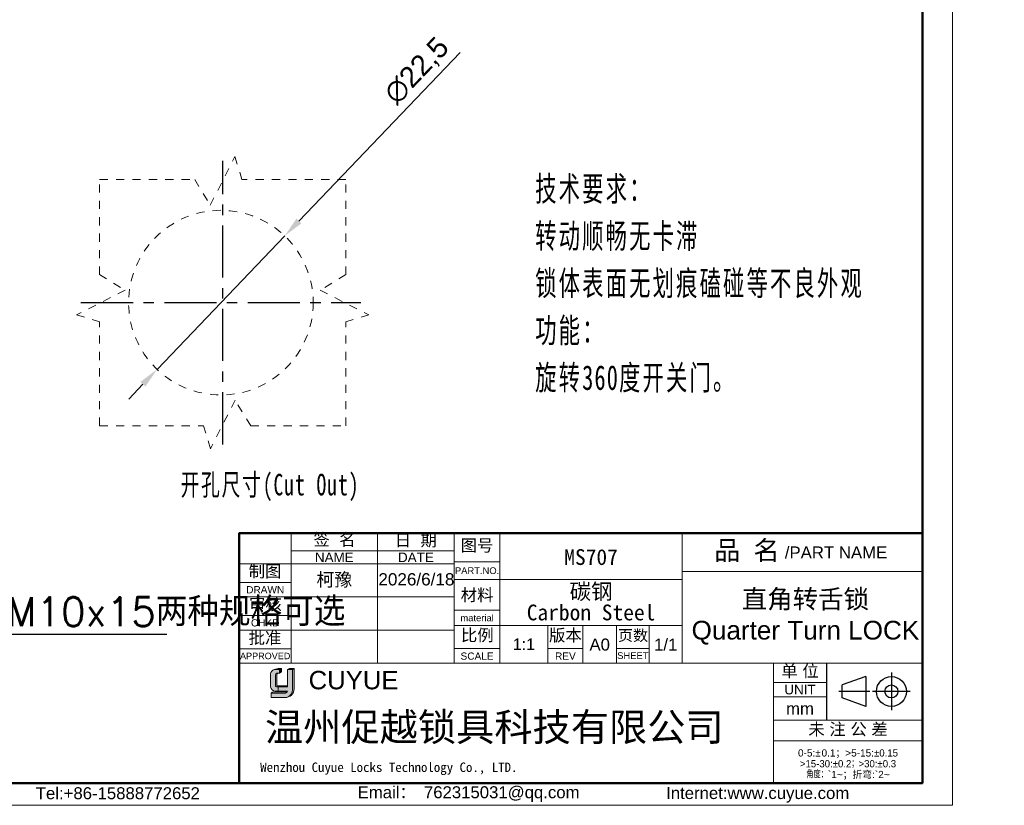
# Model space of a CAD drawing. Header units: millimetres. Extents: x 2793 to 3016, y 1303 to 1457.
# Tile 3 of 4: x 2896 to 3016, y 1303 to 1399. Entities that reach past the tile are written whole.
import ezdxf

# ---------------------------------------------------------------- set-up
doc = ezdxf.new("R2010")
doc.units = ezdxf.units.MM
doc.linetypes.add('CENTER', pattern=[10.159999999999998, 6.35, -1.27, 1.27, -1.27])
doc.linetypes.add('虚线', pattern=[2, 1, -1])
for name, color, linetype, lineweight in [('0007', 7, 'Continuous', 5), ('实线层', 7, 'Continuous', 25), ('尺寸线层', 3, 'Continuous', 18), ('粗实线层', 7, 'Continuous', 50), ('细实线层', 3, 'Continuous', 18), ('虚线层', 6, '虚线', 18)]:
    doc.layers.add(name, color=color, linetype=linetype, lineweight=lineweight)
doc.layers.add('7标注层', color=4, linetype='Continuous')
doc.layers.add('中心线层', color=1, linetype='CENTER')
doc.styles.add('ARIAL', font='arial.ttf')
doc.styles.add('SLDTEXTSTYLE0', font='txt', dxfattribs={"bigfont": 'bigfont'})
doc.styles.get("Standard").update_dxf_attribs({"font": 'arial.ttf'})
doc.styles.add('TEXTSTYLE_2', font='arial.ttf')
doc.styles.add('TEXTSTYLE_3', font='arial.ttf')
doc.styles.add('TEXTSTYLE_4', font='arial.ttf')
doc.styles.add('标准', font='txt', dxfattribs={"width": 0.667})
doc.dimstyles.new('ISO-25', dxfattribs={"dimtxt": 2.5, "dimasz": 2.5, "dimexe": 1.25, "dimexo": 0.625, "dimtad": 1, "dimtxsty": 'Standard', "dimcen": 2.5, "dimadec": 0, "dimazin": 0, "dimtfac": 1, "dimtmove": 0, "dimatfit": 3, "dimfxl": 1, "dimarcsym": 0})

# ---------------------------------------------------------------- blocks, each defined once
blk = doc.blocks.new('SW_NOTE_0_16')
at = {"layer": '7标注层', "color": 0}
blk.add_line((-37.47850541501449, 0), (0, 0), dxfattribs=at)
at = {"layer": '7标注层', "color": 0, "insert": (-37.93671033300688, 4.505900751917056), "char_height": 3.5, "attachment_point": 1, "style": 'SLDTEXTSTYLE0'}
blk.add_mtext('M8x15/M10x15两种规格可选', dxfattribs=at)
blk = doc.blocks.new('*D19')
at = {"layer": 'Defpoints', "color": 0, "transparency": 16777216}
for p in [(2928.289789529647, 1372.604198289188), (2912.73878692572, 1356.343315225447)]:
    blk.add_point(p, dxfattribs=at)
at = {"layer": '尺寸线层', "color": 0, "lineweight": -2, "transparency": 16777216}
for p, q in [((2949.656520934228, 1394.946289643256), (2930.017678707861, 1374.410963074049)), ((2912.73878692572, 1356.343315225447), (2928.289789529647, 1372.604198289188)), ((2911.010897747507, 1354.536550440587), (2909.283008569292, 1352.729785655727))]:
    blk.add_line(p, q, dxfattribs=at)
at = {"layer": '尺寸线层', "color": 0, "transparency": 16777216}
for points in [[(2929.716551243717, 1374.698944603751), (2930.318806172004, 1374.122981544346), (2928.289789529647, 1372.604198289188)], [(2910.709770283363, 1354.82453197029), (2911.31202521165, 1354.248568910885), (2912.73878692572, 1356.343315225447)]]:
    blk.add_solid(points, dxfattribs=at)
at = {"layer": '尺寸线层', "color": 0, "transparency": 16777216, "insert": (2944.466910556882, 1392.657012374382), "char_height": 2.5, "attachment_point": 5, "rotation": 46.27833997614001}
blk.add_mtext('∅22,5', dxfattribs=at)

msp = doc.modelspace()

# ---------------------------------------------------------------- hatches: boundary and pattern name
at = {"layer": '实线层'}
h = msp.add_hatch(color=30, dxfattribs=at)
edge = h.paths.add_edge_path(flags=0)
edge.add_arc((2927.381882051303, 1319.110933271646), 0.2089239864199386, 103.89623382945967, 180.1196323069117, ccw=False)
edge.add_line((2927.331705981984, 1319.313742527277), (2927.658370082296, 1319.313742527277))
edge.add_line((2927.658370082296, 1319.313742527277), (2927.658370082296, 1319.760755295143))
edge.add_line((2927.658370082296, 1319.760755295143), (2927.001882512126, 1319.760755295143))
edge.add_arc((2927.207582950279, 1319.144216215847), 0.6499485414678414, 108.4506221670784, 173.4013944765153)
edge.add_line((2926.561939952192, 1319.2189037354), (2926.561939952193, 1317.640287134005))
edge.add_arc((2927.118081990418, 1317.692097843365), 0.558550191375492, 185.3223660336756, 272.7233690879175)
edge.add_line((2927.144620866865, 1317.134178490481), (2927.494613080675, 1317.134178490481))
edge.add_line((2927.494613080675, 1317.134178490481), (2927.494613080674, 1317.640287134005))
edge.add_line((2927.494613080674, 1317.640287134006), (2927.33705844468, 1317.640287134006))
edge.add_arc((2927.323920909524, 1317.790803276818), 0.151088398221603, 177.6597996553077, 274.98831874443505, ccw=False)
edge.add_line((2927.1729585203, 1317.796972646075), (2927.172958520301, 1319.11049704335))
h = msp.add_hatch(color=254, dxfattribs=at)
h.paths.add_polyline_path([(2927.479348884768, 1319.893713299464), (2927.001882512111, 1319.760755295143), (2927.658370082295, 1319.760755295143), (2927.884151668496, 1319.893713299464)], flags=0)
h.paths.add_polyline_path([(2928.619965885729, 1319.760755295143), (2929.259528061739, 1319.760755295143), (2929.447489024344, 1319.893713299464), (2928.855721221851, 1319.893713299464)], flags=0)
msp.add_hatch(color=251, dxfattribs=at).paths.add_polyline_path([(2927.658370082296, 1319.313742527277), (2927.884151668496, 1319.485297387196), (2927.884151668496, 1319.893713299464), (2927.658370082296, 1319.760755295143)], flags=0)
h = msp.add_hatch(color=251, dxfattribs=at)
edge = h.paths.add_edge_path(flags=0)
edge.add_line((2929.447489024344, 1319.893713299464), (2929.259528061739, 1319.760755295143))
edge.add_line((2929.259528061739, 1319.760755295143), (2929.259528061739, 1317.416877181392))
edge.add_arc((2928.198703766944, 1317.375501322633), 1.06163088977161, -71.74154242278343, 2.2336036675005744, ccw=False)
edge.add_arc((2928.355415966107, 1317.445514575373), 1.09244847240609, 279.2658368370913, 358.4978790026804)
edge.add_line((2929.447489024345, 1317.416877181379), (2929.447489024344, 1319.893713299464))
h = msp.add_hatch(color=251, dxfattribs=at)
edge = h.paths.add_edge_path(flags=0)
edge.add_line((2927.32362562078, 1317.887870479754), (2927.32362562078, 1319.11049704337))
edge.add_arc((2927.532549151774, 1319.110933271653), 0.2089239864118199, 103.89623382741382, 180.1196323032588, ccw=False)
edge.add_line((2927.482373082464, 1319.313742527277), (2927.331705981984, 1319.313742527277))
edge.add_arc((2927.381882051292, 1319.110933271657), 0.208923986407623, 103.8962338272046, 180.1196323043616)
edge.add_line((2927.172958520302, 1319.110497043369), (2927.172958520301, 1317.796972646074))
edge.add_arc((2927.323920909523, 1317.790803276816), 0.1510883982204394, 177.6597996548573, 274.9883187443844)
edge.add_line((2927.337058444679, 1317.640287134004), (2928.619965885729, 1317.640287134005))
edge.add_line((2928.619965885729, 1317.640287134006), (2928.619965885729, 1317.767474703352))
edge.add_line((2928.619965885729, 1317.767474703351), (2927.420051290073, 1317.767474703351))
edge.add_arc((2927.442334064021, 1317.884132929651), 0.1187672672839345, 178.1966309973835, 259.1862447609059, ccw=False)
h = msp.add_hatch(color=251, dxfattribs=at)
edge = h.paths.add_edge_path(flags=0)
edge.add_line((2926.767062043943, 1317.013911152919), (2926.632583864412, 1316.865913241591))
edge.add_line((2926.632583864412, 1316.865913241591), (2928.300974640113, 1316.865913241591))
edge.add_arc((2928.239849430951, 1317.262383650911), 0.4011546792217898, 278.7644802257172, 323.8869948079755)
edge.add_line((2928.563924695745, 1317.025951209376), (2926.767062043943, 1317.013911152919))
at = {"layer": '尺寸线层'}
h = msp.add_hatch(color=179, dxfattribs=at)
edge = h.paths.add_edge_path(flags=0)
edge.add_line((2929.259528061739, 1319.760755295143), (2928.619965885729, 1319.760755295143))
edge.add_line((2928.619965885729, 1319.760755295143), (2928.619965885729, 1317.640287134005))
edge.add_line((2928.619965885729, 1317.640287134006), (2927.494613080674, 1317.640287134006))
edge.add_line((2927.494613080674, 1317.640287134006), (2927.494613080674, 1317.134178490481))
edge.add_line((2927.494613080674, 1317.134178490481), (2928.61996588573, 1317.134178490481))
edge.add_arc((2928.239849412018, 1317.262383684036), 0.4011547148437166, 278.7644821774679, 341.36184450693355, ccw=False)
edge.add_line((2928.300974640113, 1316.865913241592), (2926.632583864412, 1316.865913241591))
edge.add_line((2926.632583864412, 1316.865913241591), (2926.632583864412, 1316.35322339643))
edge.add_line((2926.632583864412, 1316.35322339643), (2928.336878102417, 1316.35322339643))
edge.add_arc((2928.355415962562, 1317.445514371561), 1.092448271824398, 269.0276957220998, 279.2658387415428)
edge.add_arc((2928.198703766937, 1317.375501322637), 1.061630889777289, 288.258457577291, 362.2336036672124)
edge.add_line((2929.259528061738, 1317.416877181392), (2929.259528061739, 1319.760755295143))

# ---------------------------------------------------------------- linework, layer by layer
at = {"color": 0, "linetype": 'Continuous'}
for p, q in [((2994.295361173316, 1320.534421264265), (2994.295361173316, 1313.575130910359)), ((2999.083507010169, 1318.91438922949), (2996.225825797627, 1317.879565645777)), ((2999.083507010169, 1318.91438922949), (2999.083507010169, 1315.27180926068)), ((3002.215777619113, 1319.38312449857), (3002.215777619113, 1314.8030739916)), ((2996.225825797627, 1316.306632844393), (2996.225825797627, 1317.879565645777)), ((2999.601074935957, 1317.093099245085), (2995.821310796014, 1317.093099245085)), ((2999.083507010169, 1315.27180926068), (2996.225825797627, 1316.306632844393)), ((3004.505802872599, 1317.093099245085), (2999.925752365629, 1317.093099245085))]:
    msp.add_line(p, q, dxfattribs=at)
for radius in [1.82128998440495, 0.7864664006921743]:
    msp.add_circle((3002.215777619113, 1317.093099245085), radius, dxfattribs=at)
at = {"layer": '0007'}
for p, q in [((2927.001882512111, 1319.760755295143), (2927.479348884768, 1319.893713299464)), ((2927.001882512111, 1319.760755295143), (2927.658370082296, 1319.760755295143)), ((2927.479348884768, 1319.893713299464), (2927.884151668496, 1319.893713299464)), ((2927.658370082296, 1319.760755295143), (2927.884151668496, 1319.893713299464)), ((2927.658370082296, 1319.313742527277), (2927.658370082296, 1319.760755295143)), ((2927.884151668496, 1319.485297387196), (2927.884151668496, 1319.893713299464)), ((2928.619965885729, 1319.760755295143), (2928.855721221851, 1319.893713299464)), ((2928.619965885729, 1319.760755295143), (2929.259528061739, 1319.760755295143)), ((2928.619965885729, 1317.640287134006), (2928.619965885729, 1319.760755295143)), ((2928.855721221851, 1319.893713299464), (2929.447489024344, 1319.893713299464)), ((2929.259528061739, 1319.760755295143), (2929.447489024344, 1319.893713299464)), ((2929.259528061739, 1319.760755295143), (2929.259528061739, 1317.416877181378)), ((2929.447489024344, 1319.893713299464), (2929.447489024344, 1317.416877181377)), ((2926.561939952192, 1317.640287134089), (2926.561939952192, 1319.218903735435)), ((2927.172958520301, 1317.796972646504), (2927.172958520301, 1319.110497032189)), ((2927.32362562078, 1317.887870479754), (2927.32362562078, 1319.110497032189)), ((2927.331705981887, 1319.313742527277), (2927.658370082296, 1319.313742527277)), ((2927.658370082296, 1319.313742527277), (2927.884151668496, 1319.485297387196)), ((2927.337058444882, 1317.640287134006), (2928.619965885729, 1317.640287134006)), ((2927.420051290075, 1317.767474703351), (2928.619965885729, 1317.767474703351)), ((2927.494613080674, 1317.640287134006), (2927.494613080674, 1317.134178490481)), ((2926.632583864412, 1316.865913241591), (2926.767062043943, 1317.013911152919)), ((2926.632583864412, 1316.35322339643), (2926.632583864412, 1316.865913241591)), ((2926.632583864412, 1316.865913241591), (2928.300974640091, 1316.865913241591)), ((2926.632583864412, 1316.35322339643), (2928.33687810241, 1316.35322339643)), ((2926.767062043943, 1317.013911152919), (2928.563924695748, 1317.025951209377)), ((2927.144620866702, 1317.134178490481), (2928.619965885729, 1317.134178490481))]:
    msp.add_line(p, q, dxfattribs=at)
for centre, radius, start, end in [((2927.207583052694, 1319.144216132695), 0.6499486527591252, 108.4506284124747, 173.4013882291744), ((2927.381882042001, 1319.110933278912), 0.2089239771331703, 103.8962318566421, 180.1196373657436), ((2927.53254914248, 1319.110933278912), 0.2089239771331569, 103.8962318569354, 180.1196373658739), ((2927.118081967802, 1317.692097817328), 0.5585501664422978, 185.3223635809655, 272.7233715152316), ((2927.323920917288, 1317.790803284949), 0.1510884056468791, 177.659802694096, 274.988315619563), ((2927.442334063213, 1317.884132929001), 0.1187672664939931, 178.1966306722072, 259.1862450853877), ((2928.355415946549, 1317.445514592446), 1.0924484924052, 269.0276967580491, 358.4978781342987), ((2928.19870391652, 1317.375501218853), 1.061630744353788, 288.2424993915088, 2.233609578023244), ((2928.239849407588, 1317.262383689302), 0.4011547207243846, 278.7644826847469, 341.361843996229)]:
    msp.add_arc(centre, radius, start, end, dxfattribs=at)
at = {"layer": '中心线层'}
for p, q in [((2920.733729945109, 1347.204710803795), (2920.733729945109, 1381.742802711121)), ((2903.464683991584, 1364.473756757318), (2937.563892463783, 1364.473756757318))]:
    msp.add_line(p, q, dxfattribs=at)
at = {"layer": '粗实线层'}
msp.add_lwpolyline([(2805.565426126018, 1453.07559593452), (3005.991647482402, 1453.07559593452), (3005.991647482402, 1305.928899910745), (2805.565426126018, 1305.928899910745)], close=True, dxfattribs=at)
msp.add_lwpolyline([(3005.991533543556, 1336.388189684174), (2973.530469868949, 1336.388189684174), (2922.754702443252, 1336.387580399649), (2922.754702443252, 1305.91432060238)], dxfattribs=at)
at = {"layer": '细实线层'}
for p, q in [((2929.07069705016, 1336.387580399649), (2929.07069705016, 1320.539112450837)), ((2939.597354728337, 1336.387580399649), (2939.597354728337, 1320.539112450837)), ((2948.953839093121, 1336.401097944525), (2948.953839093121, 1320.539112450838)), ((2948.954383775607, 1336.387580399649), (2948.954383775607, 1320.539112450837)), ((2954.509575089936, 1336.387961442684), (2954.509575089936, 1320.539112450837)), ((2976.730469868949, 1336.388189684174), (2976.73046986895, 1320.539112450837)), ((2929.07069705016, 1334.223767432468), (2948.954383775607, 1334.223767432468)), ((2922.754702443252, 1332.644768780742), (2948.954383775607, 1332.644768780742)), ((2948.953839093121, 1332.892212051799), (2954.509575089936, 1332.892212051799)), ((2948.953839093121, 1330.728399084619), (2976.7325190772, 1330.728399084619)), ((2976.730469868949, 1331.70967516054), (3005.991533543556, 1331.70967516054)), ((2922.754702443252, 1330.36399295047), (2929.07069705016, 1330.36399295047)), ((2922.754702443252, 1328.609550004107), (2948.954383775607, 1328.609550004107)), ((2948.953839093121, 1326.985587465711), (2954.509575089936, 1326.985587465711)), ((2922.754702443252, 1326.328774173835), (2929.07069705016, 1326.328774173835)), ((2922.754702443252, 1324.574331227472), (2948.954383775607, 1324.574331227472)), ((2948.953839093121, 1325.114181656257), (2976.7325190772, 1325.114181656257)), ((2960.357718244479, 1325.114181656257), (2960.357718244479, 1320.539112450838)), ((2964.626862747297, 1325.114181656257), (2964.626862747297, 1320.539112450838)), ((2968.720562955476, 1325.114181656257), (2968.720562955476, 1320.539112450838)), ((2972.697300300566, 1325.114181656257), (2972.697300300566, 1320.539112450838)), ((2922.754702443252, 1322.293555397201), (2929.07069705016, 1322.293555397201)), ((2948.953839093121, 1322.307072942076), (2954.509575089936, 1322.307072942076)), ((2960.357718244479, 1322.307072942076), (2964.626862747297, 1322.307072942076)), ((2968.720562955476, 1322.307072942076), (2972.697300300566, 1322.307072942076)), ((2922.754702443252, 1320.539112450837), (2987.862346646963, 1320.539112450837)), ((2987.862346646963, 1320.539112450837), (2987.862346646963, 1305.977493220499)), ((2987.862403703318, 1320.534421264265), (3005.991647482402, 1320.534421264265)), ((2987.862403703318, 1320.534421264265), (2987.862403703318, 1305.91432060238)), ((2987.862403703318, 1318.195164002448), (2994.295361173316, 1318.195164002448)), ((2987.862403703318, 1316.440721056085), (2994.295361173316, 1316.440721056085)), ((2987.862403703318, 1313.575130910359), (3005.991647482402, 1313.575130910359)), ((2987.862403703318, 1311.060429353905), (3005.991647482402, 1311.060429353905))]:
    msp.add_line(p, q, dxfattribs=at)
msp.add_lwpolyline([(2792.53442234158, 1456.730685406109), (3009.64673695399, 1456.730685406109), (3009.64673695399, 1303.216927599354), (2792.53442234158, 1303.216927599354)], close=True, dxfattribs=at)
at = {"layer": '虚线层'}
for p, q in [((2919.221832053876, 1376.354877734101), (2922.228091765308, 1382.288285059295)), ((2922.228091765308, 1382.288285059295), (2923.075182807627, 1379.473756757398)), ((2905.733729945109, 1379.473756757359), (2917.323141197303, 1379.473756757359)), ((2905.733729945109, 1367.884345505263), (2905.733729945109, 1379.473756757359)), ((2917.323141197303, 1379.473756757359), (2919.221832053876, 1376.354877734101)), ((2935.733729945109, 1379.473756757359), (2923.075182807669, 1379.473756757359)), ((2935.733729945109, 1367.884345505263), (2935.733729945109, 1379.473756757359)), ((2905.733729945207, 1367.884345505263), (2908.852608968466, 1365.985654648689)), ((2935.733729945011, 1367.884345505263), (2932.614850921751, 1365.985654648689)), ((2908.852608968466, 1365.985654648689), (2902.919201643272, 1362.979394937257)), ((2932.614850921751, 1365.985654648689), (2938.548258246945, 1362.979394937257)), ((2902.919201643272, 1362.979394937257), (2905.733729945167, 1362.13230389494)), ((2938.548258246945, 1362.979394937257), (2935.733729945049, 1362.13230389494)), ((2905.733729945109, 1349.473756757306), (2905.733729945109, 1362.13230389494)), ((2935.733729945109, 1349.473756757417), (2935.733729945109, 1362.13230389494)), ((2922.245627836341, 1352.592635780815), (2919.239368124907, 1346.659228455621)), ((2924.144318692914, 1349.473756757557), (2922.245627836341, 1352.592635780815)), ((2905.733729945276, 1349.473756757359), (2918.392277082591, 1349.473756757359)), ((2919.239368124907, 1346.659228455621), (2918.392277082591, 1349.473756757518)), ((2924.144318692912, 1349.473756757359), (2935.733729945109, 1349.473756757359))]:
    msp.add_line(p, q, dxfattribs=at)
msp.add_circle((2920.514288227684, 1364.473756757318), 11.25, dxfattribs=at)

# ---------------------------------------------------------------- block references
at = {"layer": '7标注层'}
msp.add_blockref('SW_NOTE_0_16', (2913.921215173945, 1324.05726786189), dxfattribs=at)

# ---------------------------------------------------------------- texts
at = {"color": 0, "linetype": 'Continuous', "attachment_point": 2, "line_spacing_factor": 0.8999999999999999}
for s, insert, char_height, width, style in [('签  名', (2934.358234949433, 1336.333068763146), 1.462035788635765, 6.430673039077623, 'TEXTSTYLE_2'), ('日  期', (2944.263603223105, 1336.257332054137), 1.462035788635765, 6.430673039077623, 'TEXTSTYLE_2'), ('图号', (2951.731707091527, 1335.617570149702), 1.462035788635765, 4.283307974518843, 'TEXTSTYLE_2'), ('{\\fSimSun|b0|i0|c0|p34;品 名}', (2984.609032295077, 1335.447316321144), 2.339257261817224, 8.571184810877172, 'TEXTSTYLE_2'), ('/PART NAME', (2995.472379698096, 1334.757879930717), 1.462035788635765, 12.45176205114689, 'TEXTSTYLE_3'), ('PART.NO.', (2951.731707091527, 1332.219675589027), 0.8187400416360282, 5.390292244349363, 'TEXTSTYLE_3'), ('材料', (2951.731707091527, 1329.588011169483), 1.462035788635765, 4.283307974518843, 'TEXTSTYLE_2'), ('material', (2951.731707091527, 1326.459254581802), 0.8187400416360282, 5.137669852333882, 'TEXTSTYLE_3'), ('比例', (2951.756018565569, 1324.684571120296), 1.462035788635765, 4.283307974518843, 'TEXTSTYLE_2'), ('版本', (2962.492290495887, 1324.675361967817), 1.462035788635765, 4.283307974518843, 'TEXTSTYLE_2'), ('页数', (2970.729918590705, 1324.592854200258), 1.345072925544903, 3.940643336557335, 'TEXTSTYLE_2'), ('A0', (2966.673712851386, 1323.535183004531), 1.462035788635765, 2.14736506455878, 'TEXTSTYLE_2'), ('1/1', (2974.714909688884, 1323.535183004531), 1.462035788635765, 3.22104759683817, 'TEXTSTYLE_2'), ('SCALE', (2951.731707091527, 1321.839221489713), 0.8772214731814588, 4.011087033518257, 'TEXTSTYLE_3'), ('REV', (2962.492290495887, 1321.839221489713), 0.8772214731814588, 1.902895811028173, 'TEXTSTYLE_4'), ('SHEET', (2970.708931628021, 1321.868462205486), 0.8187400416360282, 3.382925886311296, 'TEXTSTYLE_4'), ('单 位', (2991.078882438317, 1320.317815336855), 1.462035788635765, 5.356990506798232, 'TEXTSTYLE_2'), ('UNIT', (2991.078882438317, 1317.902756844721), 1.169628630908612, 3.804554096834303, 'TEXTSTYLE_3'), ('mm', (2991.078882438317, 1315.73894387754), 1.462035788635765, 3.391488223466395, 'TEXTSTYLE_3'), ('未 注 公 差', (2996.937228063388, 1313.222071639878), 1.462035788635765, 11.78766354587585, 'TEXTSTYLE_2'), ('{\\C256;Email\\fSimSun|b0|i0|c0|p34;： \\farial|b0|i0|c0|p34;762315031@qq.com}', (2950.696142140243, 1305.537987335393), 1.459117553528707, 29.63514106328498, 'TEXTSTYLE_3'), ('{\\C256;Internet:www.cuyue.com}', (2985.926615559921, 1305.442527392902), 1.459117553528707, 43.25092040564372, 'TEXTSTYLE_3')]:
    msp.add_mtext(s, dxfattribs=dict(at, insert=insert, char_height=char_height, width=width, style=style))
at = {"color": 0, "lineweight": 13, "char_height": 1.92, "width": 37.03482463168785, "attachment_point": 5}
for s, insert in [('{\\fFangSong|b0|i0|c134|p34;\\C3;MS707}', (2965.620022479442, 1333.451600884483)), ('\\pxsm0.8;{\\fFangSong|b0|i0|c134|p34;\\C256;碳钢\\PCarbon Steel}', (2965.620022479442, 1327.979617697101))]:
    msp.add_mtext(s, dxfattribs=dict(at, insert=insert))
at = {"linetype": 'Continuous', "attachment_point": 2, "line_spacing_factor": 0.8999999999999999}
for s, insert, char_height, width, style in [('NAME', (2934.334025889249, 1334.019082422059), 1.169628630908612, 4.70895095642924, 'TEXTSTYLE_3'), ('DATE', (2944.275869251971, 1334.019082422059), 1.169628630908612, 4.348061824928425, 'TEXTSTYLE_3'), ('制图', (2925.894107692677, 1332.47685361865), 1.462035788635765, 4.283307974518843, 'TEXTSTYLE_2'), ('DRAWN', (2925.912699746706, 1329.925382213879), 0.8772214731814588, 4.620902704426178, 'TEXTSTYLE_3'), ('审核', (2925.945866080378, 1328.481906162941), 1.462035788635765, 4.283307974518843, 'TEXTSTYLE_2'), ('CHKD', (2925.912699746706, 1325.890163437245), 0.8772214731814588, 3.466492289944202, 'TEXTSTYLE_3'), ('批准', (2925.886292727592, 1324.349670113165), 1.462035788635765, 4.283307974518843, 'TEXTSTYLE_2'), ('APPROVED', (2925.912699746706, 1321.811083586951), 0.7894993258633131, 6.116418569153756, 'TEXTSTYLE_3'), ('Tel:+86-15888772652', (2907.956862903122, 1305.420452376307), 1.459117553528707, 20.71307951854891, 'TEXTSTYLE_3')]:
    msp.add_mtext(s, dxfattribs=dict(at, insert=insert, char_height=char_height, width=width, style=style))
at = {"color": 0, "insert": (2991.73758674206, 1326.1431371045), "char_height": 2.276223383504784, "width": 52.07207551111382, "attachment_point": 5, "style": 'ARIAL'}
msp.add_mtext('{\\fFangSong|b0|i0|c0|p34;直角转舌锁\\P}Quarter Turn LOCK', dxfattribs=at)
at = {"color": 0, "insert": (2957.433646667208, 1322.845390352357), "char_height": 1.400752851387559, "width": 9.746905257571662, "attachment_point": 5}
msp.add_mtext('1:1', dxfattribs=at)
at = {"color": 7, "linetype": 'Continuous', "attachment_point": 1, "line_spacing_factor": 0.8999999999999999}
for s, insert, char_height, width, style in [('CUYUE', (2931.204312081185, 1319.595015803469), 2.24, 24.96089739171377, 'TEXTSTYLE_2'), ('{\\fsimsun|b0|i0|c134|p34;\\C0;Wenzhou Cuyue Locks Technology Co., LTD.}', (2925.302851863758, 1308.43216346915), 1.152, 48.08350803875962, 'TEXTSTYLE_3')]:
    msp.add_mtext(s, dxfattribs=dict(at, insert=insert, char_height=char_height, width=width, style=style))
at = {"color": 0, "linetype": 'Continuous', "lineweight": 13, "insert": (2996.92702559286, 1310.03700430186), "char_height": 0.8754705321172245, "width": 17.79651641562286, "attachment_point": 2, "line_spacing_factor": 0.8999999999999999, "style": 'TEXTSTYLE_2'}
msp.add_mtext('0-5:{\\Fgdt,gbcbig.shx;`\\fsimsun|b0|i0|c0|p34;\\W0.16667; \\farial|b0|i0|c0|p34;\\W1;0.1\\fsimsun|b0|i0|c0|p34;；}>5-15:{\\Fgdt,gbcbig.shx;`0.15\\P>15-30:`0.2；>30:`0.3\\P角度：}`1~{\\fsimsun|b0|i0|c0|p34;；折弯}:`2~', dxfattribs=at)
at = {"layer": '尺寸线层', "char_height": 2.625, "width": 85.30840781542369, "attachment_point": 1, "line_spacing_factor": 1.150569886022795, "style": '标准'}
for s, insert in [('{\\H1.14286x;\\T1.1;技术要求：\\P转动顺畅无卡滞\\P锁体表面无划痕磕碰等不良外观\\H0.875x;\\P\\H1.14286x;功能：\\P旋转360度开关门。}', (2958.81038008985, 1379.856406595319)), ('{\\T1.1;开孔尺寸(Cut Out)}', (2915.598663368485, 1343.606756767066))]:
    msp.add_mtext(s, dxfattribs=dict(at, insert=insert))
at = {"layer": '尺寸线层', "color": 6, "insert": (2925.893602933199, 1314.457689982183), "char_height": 3.41432, "width": 62.6797856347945, "attachment_point": 1}
msp.add_mtext('{\\fSimSun|b0|i0|c134|p2;\\C0;温州促越锁具科技有限公司}', dxfattribs=at)
at = {"layer": '细实线层', "insert": (2934.334025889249, 1330.627159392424), "char_height": 1.6, "attachment_point": 5}
msp.add_mtext_dynamic_manual_height_columns('{\\fSimSun|b0|i0|c134|p2;柯豫}', width=13.15832209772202, gutter_width=1, heights=[0], dxfattribs=at)
at = {"layer": '细实线层', "insert": (2939.704024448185, 1331.504228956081), "char_height": 1.49128, "attachment_point": 1}
msp.add_mtext('2026/6/18', dxfattribs=at)

# ---------------------------------------------------------------- dimensions: what is measured, and where the dimension line sits
at = {"layer": '尺寸线层'}
dim = msp.add_diameter_dim_2p(p1=(2912.73878692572, 1356.343315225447), p2=(2928.289789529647, 1372.604198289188), dimstyle='ISO-25', dxfattribs=at)
dim.commit()
dim.dimension.update_dxf_attribs({"geometry": '*D19', "text_midpoint": (2946.033964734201, 1391.158369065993), "dimtype": 163})

doc.saveas('drawing.dxf')
